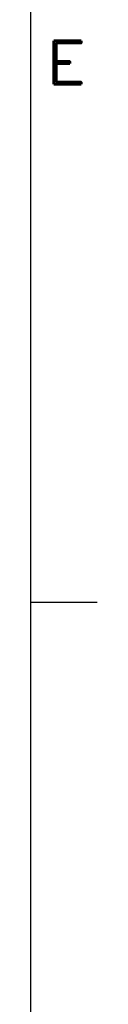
# Model space of a CAD drawing. Extents: x -181 to 162, y 84 to 272.
# Tile 53 of 85: x 8.697 to 9.554, y 139.161 to 151.936. Entities that reach past the tile are written whole.
import ezdxf
from ezdxf.enums import TextEntityAlignment as Align

# ---------------------------------------------------------------- set-up
doc = ezdxf.new("R2010")
doc.units = 0
doc.header["$LTSCALE"] = 1.5
doc.header["$MEASUREMENT"] = 0
doc.layers.add('TTLBOX', color=111, linetype='CONTINUOUS')
doc.styles.add('ROMAND', font='Romand', dxfattribs={"height": 0.1})

# ---------------------------------------------------------------- blocks, each defined once
blk = doc.blocks.new('BORDER')
at = {"layer": 'TTLBOX'}
for p, q in [((0, 0), (0, 15.75)), ((0, 10.5), (0.125, 10.5))]:
    blk.add_line(p, q, dxfattribs=at)
blk.add_point((0, 10.5), dxfattribs=at)
blk.add_point((0, 10.5), dxfattribs=at)
at = {"layer": 'TTLBOX', "style": 'ROMAND'}
blk.add_text('E', height=0.1, dxfattribs=at).set_placement((0.0669, 11.6947), align=Align.CENTER)
blk = doc.blocks.new('BBORDER')
at = {"layer": 'TTLBOX', "xscale": 0.7619047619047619, "yscale": 0.625, "zscale": 0.7619047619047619}
blk.add_blockref('BORDER', (0, 0), dxfattribs=at)

msp = doc.modelspace()

# ---------------------------------------------------------------- block references
at = {"layer": 'TTLBOX', "xscale": 9, "yscale": 9, "zscale": 9}
msp.add_blockref('BBORDER', (8.69708, 85.31534), dxfattribs=at)

doc.saveas('drawing.dxf')
